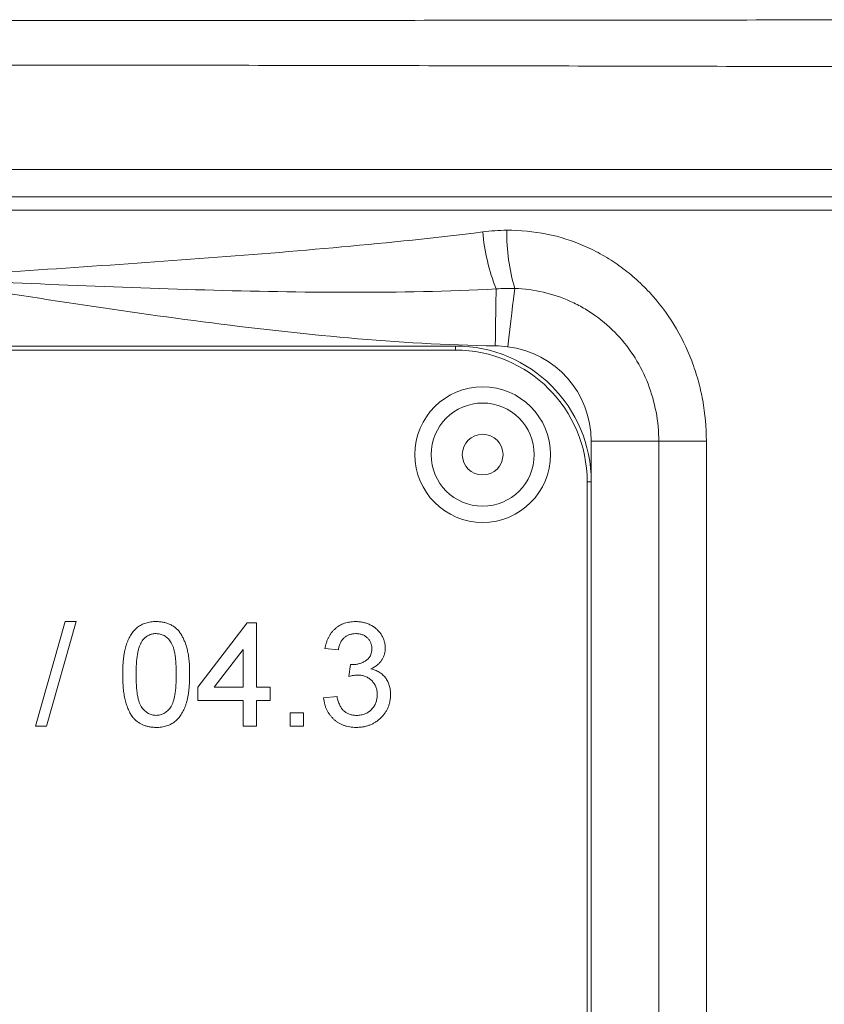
# Model space of a CAD drawing. Header units: millimetres. Extents: x 75 to 915, y -46 to 868.
# Tile 43 of 45: x 827 to 857, y 756 to 792. Entities that reach past the tile are written whole.
import ezdxf

# ---------------------------------------------------------------- set-up
doc = ezdxf.new("R2010")
doc.units = ezdxf.units.MM

msp = doc.modelspace()

# ---------------------------------------------------------------- linework, layer by layer
at = {"color": 7, "linetype": 'Continuous', "lineweight": 15}
for p, q in [((779.086, 786.742), (866.89, 786.742)), ((779.306, 785.742), (866.67, 785.742)), ((866.89, 785.242), (779.086, 785.242)), ((802.988, 780.242), (842.988, 780.242)), ((842.988, 780.242), (842.988, 780.092)), ((842.988, 780.092), (802.988, 780.092)), ((843.988, 778.742), (843.988, 778.742)), ((850.475, 776.742), (847.988, 776.742)), ((852.23, 776.742), (850.475, 776.742)), ((847.838, 735.242), (847.838, 775.242)), ((847.838, 775.242), (847.988, 775.242)), ((847.988, 775.242), (847.988, 735.242)), ((843.988, 773.742), (843.988, 773.742)), ((827.515, 766.242), (828.601, 770.092)), ((829.009, 770.092), (827.923, 766.242)), ((829.009, 770.092), (827.923, 766.242)), ((828.601, 770.092), (829.009, 770.092)), ((829.009, 770.092), (829.009, 770.092)), ((833.488, 767.673), (835.314, 770.043)), ((835.314, 770.043), (835.66, 770.043)), ((835.66, 770.043), (835.66, 767.673)), ((835.66, 770.043), (835.66, 767.673)), ((835.66, 770.043), (835.66, 770.043)), ((831.44, 769.384), (831.44, 769.384)), ((831.952, 769.648), (831.952, 769.648)), ((835.166, 769.06), (834.097, 767.673)), ((835.166, 769.06), (834.097, 767.673)), ((835.166, 767.673), (835.166, 769.06)), ((835.166, 769.06), (835.166, 769.06)), ((838.671, 769.056), (838.177, 769.105)), ((840.398, 769.113), (840.398, 769.113)), ((839.061, 768.068), (839.112, 768.513)), ((839.873, 768.35), (839.873, 768.35)), ((831.217, 768.142), (831.217, 768.142)), ((833.488, 767.18), (833.488, 767.673)), ((834.097, 767.673), (835.166, 767.673)), ((834.097, 767.673), (834.097, 767.673)), ((835.66, 767.673), (836.153, 767.673)), ((835.66, 767.673), (835.66, 767.673)), ((836.153, 767.673), (836.153, 767.18)), ((836.153, 767.673), (836.153, 767.18)), ((836.153, 767.673), (836.153, 767.673)), ((835.166, 767.18), (833.488, 767.18)), ((835.166, 766.242), (835.166, 767.18)), ((836.153, 767.18), (835.66, 767.18)), ((835.66, 767.18), (835.66, 766.242)), ((835.66, 767.18), (835.66, 766.242)), ((835.66, 767.18), (835.66, 767.18)), ((836.153, 767.18), (836.153, 767.18)), ((838.128, 767.279), (838.621, 767.328)), ((840.596, 767.4), (840.596, 767.4)), ((831.958, 766.637), (831.958, 766.637)), ((836.894, 766.736), (837.387, 766.736)), ((836.894, 766.242), (836.894, 766.736)), ((837.387, 766.736), (837.387, 766.242)), ((837.387, 766.736), (837.387, 766.242)), ((837.387, 766.736), (837.387, 766.736)), ((827.923, 766.242), (827.515, 766.242)), ((827.923, 766.242), (827.923, 766.242)), ((835.66, 766.242), (835.166, 766.242)), ((835.66, 766.242), (835.66, 766.242)), ((837.387, 766.242), (836.894, 766.242)), ((837.387, 766.242), (837.387, 766.242))]:
    msp.add_line(p, q, dxfattribs=at)
at = {"color": 8, "linetype": 'Continuous', "lineweight": 15}
for p, q in [((847.988, 775.262), (847.988, 776.742)), ((850.475, 721.998), (850.475, 776.742)), ((852.23, 776.742), (852.23, 722.5))]:
    msp.add_line(p, q, dxfattribs=at)
at = {"color": 7, "linetype": 'Continuous', "lineweight": 15, "flags": 128}
for points in [[(844.483, 782.347), (844.48, 782.162), (844.477, 781.947), (844.474, 781.706), (844.47, 781.443), (844.466, 781.16), (844.462, 780.864), (844.457, 780.558), (844.453, 780.248)], [(845.168, 782.362), (845.146, 782.182), (845.12, 781.968), (845.091, 781.724), (845.058, 781.454), (845.023, 781.164), (844.986, 780.857), (844.948, 780.54), (844.909, 780.217)]]:
    msp.add_lwpolyline(points, dxfattribs=at)
at = {"color": 7, "linetype": 'Continuous', "lineweight": 15}
for radius in [2.5, 1.9, 0.75]:
    msp.add_circle((843.988, 776.242), radius, dxfattribs=at)
for centre, radius, start, end in [((851.81, 785.183), 7.857, 185.3813, 201.16), ((851.942, 784.363), 7.063, 178.8266, 196.4551), ((842.988, 775.242), 5, 0.0016, 90), ((842.988, 775.242), 4.85, 0.0016, 90), ((844.488, 776.742), 3.5, 0.0016, 83.1032), ((843.988, 776.242), 2.5, 90, 270), ((843.988, 776.242), 0.75, 270, 90)]:
    msp.add_arc(centre, radius, start, end, dxfattribs=at)
for points, knots in [([(779.457, 792.265), (779.51, 792.265), (779.563, 792.265), (779.67, 792.265), (779.829, 792.265), (780.202, 792.265), (780.949, 792.264), (782.45, 792.263), (783.749, 792.262), (786.361, 792.26), (788.125, 792.258), (793.472, 792.253), (797.074, 792.249), (804.353, 792.241), (808.028, 792.237), (813.597, 792.233), (815.462, 792.232), (818.275, 792.23), (819.214, 792.23), (821.099, 792.23), (822.044, 792.229), (826.772, 792.229), (830.518, 792.233), (837.939, 792.238), (841.615, 792.241), (847.076, 792.247), (848.888, 792.249), (852.493, 792.252), (854.289, 792.254), (857.854, 792.258), (859.616, 792.26), (862.228, 792.262), (863.093, 792.263), (864.814, 792.264), (865.67, 792.264), (866.519, 792.265)], [0, 0, 0, 0, 0.001953, 0.001953, 0.003906, 0.007813, 0.015625, 0.03125, 0.0625, 0.0625, 0.125, 0.125, 0.25, 0.25, 0.375, 0.375, 0.4375, 0.4375, 0.46875, 0.46875, 0.5, 0.5, 0.625, 0.625, 0.75, 0.75, 0.8125, 0.8125, 0.875, 0.875, 0.9375, 0.9375, 0.96875, 0.96875, 1, 1, 1, 1]), ([(866.89, 790.516), (866.783, 790.52), (866.676, 790.519), (866.461, 790.519), (866.139, 790.52), (865.386, 790.521), (863.872, 790.524), (862.563, 790.526), (859.929, 790.532), (858.152, 790.535), (854.557, 790.543), (852.744, 790.547), (849.107, 790.555), (847.28, 790.559), (841.771, 790.572), (838.064, 790.58), (830.58, 790.592), (826.803, 790.595), (821.083, 790.595), (819.181, 790.594), (815.4, 790.59), (813.519, 790.588), (807.904, 790.579), (804.196, 790.571), (796.855, 790.555), (793.221, 790.547), (787.827, 790.536), (786.049, 790.532), (783.414, 790.527), (782.541, 790.525), (781.24, 790.522), (780.591, 790.521), (779.837, 790.52), (779.515, 790.519), (779.301, 790.519), (779.193, 790.52), (779.086, 790.516)], [0, 0, 0, 0, 0.003906, 0.003906, 0.007813, 0.015625, 0.03125, 0.0625, 0.0625, 0.125, 0.125, 0.1875, 0.1875, 0.25, 0.25, 0.375, 0.375, 0.5, 0.5, 0.5625, 0.5625, 0.625, 0.625, 0.75, 0.75, 0.875, 0.875, 0.9375, 0.9375, 0.96875, 0.96875, 0.984375, 0.992188, 0.996094, 0.996094, 1, 1, 1, 1]), ([(843.988, 784.446), (842.27, 784.227), (840.54, 784.051), (837.061, 783.734), (835.311, 783.594), (831.804, 783.332), (830.046, 783.21), (826.521, 782.972), (824.753, 782.857), (822.988, 782.742)], [0, 0, 0, 0, 0.25, 0.25, 0.5, 0.5, 0.75, 0.75, 1, 1, 1, 1]), ([(844.88, 784.508), (845.376, 784.513), (845.871, 784.465), (846.827, 784.269), (847.292, 784.123), (847.967, 783.827), (848.189, 783.716), (848.615, 783.473), (848.821, 783.342), (849.219, 783.058), (849.411, 782.905), (849.781, 782.58), (849.959, 782.406), (850.467, 781.86), (850.767, 781.463), (851.293, 780.61), (851.512, 780.163), (851.779, 779.464), (851.857, 779.226), (851.992, 778.741), (852.049, 778.494), (852.185, 777.751), (852.23, 777.25), (852.23, 776.742)], [0, 0, 0, 0, 0.125, 0.125, 0.25, 0.25, 0.3125, 0.3125, 0.375, 0.375, 0.4375, 0.4375, 0.5, 0.5, 0.625, 0.625, 0.75, 0.75, 0.8125, 0.8125, 0.875, 0.875, 1, 1, 1, 1]), ([(844.453, 780.248), (842.65, 780.273), (840.852, 780.384), (837.26, 780.698), (835.47, 780.903), (830.107, 781.6), (826.546, 782.172), (822.988, 782.742)], [0, 0, 0, 0, 0.25, 0.25, 0.5, 0.5, 1, 1, 1, 1]), ([(844.483, 782.347), (842.698, 782.253), (840.91, 782.223), (837.33, 782.224), (835.539, 782.258), (830.164, 782.408), (826.576, 782.576), (822.988, 782.742)], [0, 0, 0, 0, 0.25, 0.25, 0.5, 0.5, 1, 1, 1, 1]), ([(850.475, 776.742), (850.475, 777.104), (850.442, 777.462), (850.309, 778.168), (850.21, 778.517), (849.951, 779.182), (849.792, 779.501), (849.409, 780.11), (849.192, 780.393), (848.702, 780.915), (848.434, 781.15), (848.004, 781.459), (847.856, 781.554), (847.549, 781.732), (847.389, 781.814), (846.904, 782.033), (846.57, 782.146), (845.882, 782.305), (845.526, 782.352), (845.168, 782.362)], [0, 0, 0, 0, 0.125, 0.125, 0.25, 0.25, 0.375, 0.375, 0.5, 0.5, 0.625, 0.625, 0.6875, 0.6875, 0.75, 0.75, 0.875, 0.875, 1, 1, 1, 1]), ([(830.724, 768.141), (830.724, 768.196), (830.725, 768.304), (830.731, 768.461), (830.742, 768.611), (830.758, 768.753), (830.776, 768.887), (830.8, 769.013), (830.828, 769.132), (830.86, 769.242), (830.897, 769.345), (830.937, 769.442), (830.983, 769.531), (831.031, 769.616), (831.085, 769.691), (831.143, 769.762), (831.204, 769.825), (831.271, 769.882), (831.342, 769.931), (831.417, 769.974), (831.496, 770.011), (831.58, 770.04), (831.668, 770.063), (831.761, 770.08), (831.858, 770.091), (831.924, 770.092), (831.958, 770.092)], [0, 0, 0, 0, 0.063106, 0.123598, 0.18095, 0.235231, 0.287063, 0.336277, 0.382622, 0.426568, 0.468161, 0.508195, 0.546568, 0.583435, 0.619186, 0.653542, 0.687322, 0.720583, 0.753387, 0.786413, 0.819528, 0.853564, 0.888323, 0.924006, 0.961355, 1, 1, 1, 1]), ([(831.958, 770.092), (832.007, 770.091), (832.104, 770.088), (832.246, 770.064), (832.38, 770.026), (832.505, 769.972), (832.62, 769.903), (832.723, 769.82), (832.811, 769.722), (832.887, 769.611), (832.952, 769.487), (833.011, 769.351), (833.063, 769.202), (833.101, 769.07), (833.128, 768.955), (833.145, 768.86), (833.16, 768.758), (833.17, 768.648), (833.181, 768.532), (833.187, 768.408), (833.191, 768.277), (833.191, 768.187), (833.192, 768.141)], [0, 0, 0, 0, 0.05672, 0.111428, 0.164271, 0.216334, 0.267283, 0.317412, 0.367322, 0.418222, 0.471412, 0.527968, 0.588059, 0.652207, 0.686415, 0.723278, 0.762621, 0.804746, 0.849458, 0.89672, 0.946894, 1, 1, 1, 1]), ([(838.177, 769.105), (838.185, 769.143), (838.2, 769.218), (838.231, 769.326), (838.268, 769.428), (838.313, 769.522), (838.364, 769.61), (838.422, 769.692), (838.487, 769.767), (838.559, 769.835), (838.636, 769.896), (838.718, 769.949), (838.804, 769.992), (838.895, 770.029), (838.991, 770.058), (839.091, 770.077), (839.195, 770.09), (839.267, 770.091), (839.303, 770.092)], [0, 0, 0, 0, 0.071042, 0.139355, 0.204975, 0.268354, 0.330157, 0.390696, 0.450899, 0.510969, 0.570761, 0.629453, 0.688414, 0.747571, 0.808283, 0.870023, 0.933805, 1, 1, 1, 1]), ([(839.303, 770.092), (839.353, 770.09), (839.452, 770.087), (839.597, 770.061), (839.736, 770.021), (839.868, 769.963), (839.989, 769.891), (840.096, 769.807), (840.188, 769.709), (840.264, 769.601), (840.323, 769.485), (840.367, 769.365), (840.393, 769.24), (840.396, 769.156), (840.398, 769.113)], [0, 0, 0, 0, 0.092037, 0.180974, 0.269397, 0.357388, 0.443619, 0.526488, 0.607493, 0.688023, 0.767897, 0.845559, 0.922544, 1, 1, 1, 1]), ([(839.303, 770.092), (839.353, 770.09), (839.452, 770.087), (839.597, 770.061), (839.736, 770.021), (839.868, 769.963), (839.989, 769.891), (840.096, 769.807), (840.188, 769.709), (840.264, 769.601), (840.323, 769.485), (840.367, 769.365), (840.393, 769.24), (840.396, 769.156), (840.398, 769.113)], [0, 0, 0, 0, 0.092037, 0.180974, 0.269397, 0.357388, 0.443619, 0.526488, 0.607493, 0.688023, 0.767897, 0.845559, 0.922544, 1, 1, 1, 1]), ([(831.44, 769.384), (831.422, 769.353), (831.383, 769.289), (831.34, 769.176), (831.301, 769.047), (831.27, 768.9), (831.247, 768.736), (831.229, 768.554), (831.22, 768.354), (831.218, 768.215), (831.217, 768.142)], [0, 0, 0, 0, 0.083889, 0.177155, 0.282516, 0.399994, 0.529487, 0.6728, 0.829535, 1, 1, 1, 1]), ([(831.44, 769.384), (831.422, 769.353), (831.383, 769.289), (831.34, 769.176), (831.301, 769.047), (831.27, 768.9), (831.247, 768.736), (831.229, 768.554), (831.22, 768.354), (831.218, 768.215), (831.217, 768.142)], [0, 0, 0, 0, 0.083889, 0.177155, 0.282516, 0.399994, 0.529487, 0.6728, 0.829535, 1, 1, 1, 1]), ([(831.952, 769.648), (831.927, 769.647), (831.877, 769.646), (831.803, 769.633), (831.733, 769.612), (831.667, 769.583), (831.604, 769.545), (831.545, 769.5), (831.49, 769.446), (831.457, 769.405), (831.44, 769.384)], [0, 0, 0, 0, 0.127683, 0.251774, 0.372806, 0.492736, 0.614015, 0.73716, 0.865588, 1, 1, 1, 1]), ([(832.698, 768.142), (832.698, 768.215), (832.697, 768.354), (832.687, 768.552), (832.671, 768.732), (832.649, 768.893), (832.62, 769.035), (832.585, 769.158), (832.544, 769.262), (832.494, 769.348), (832.439, 769.419), (832.38, 769.48), (832.32, 769.533), (832.253, 769.574), (832.184, 769.608), (832.11, 769.631), (832.032, 769.645), (831.979, 769.647), (831.952, 769.648)], [0, 0, 0, 0, 0.115634, 0.221551, 0.317061, 0.403168, 0.480202, 0.547673, 0.607062, 0.658681, 0.705753, 0.75012, 0.792591, 0.833879, 0.874776, 0.915623, 0.956879, 1, 1, 1, 1]), ([(839.318, 769.648), (839.277, 769.646), (839.197, 769.643), (839.083, 769.614), (838.98, 769.568), (838.903, 769.513), (838.849, 769.461), (838.811, 769.417), (838.778, 769.368), (838.749, 769.314), (838.724, 769.256), (838.701, 769.194), (838.683, 769.126), (838.675, 769.08), (838.671, 769.056)], [0, 0, 0, 0, 0.127797, 0.246795, 0.362284, 0.477652, 0.536237, 0.59559, 0.656344, 0.719085, 0.784349, 0.852876, 0.924551, 1, 1, 1, 1]), ([(839.904, 769.097), (839.904, 769.117), (839.903, 769.155), (839.895, 769.211), (839.882, 769.264), (839.864, 769.315), (839.841, 769.364), (839.813, 769.41), (839.78, 769.453), (839.742, 769.493), (839.699, 769.529), (839.653, 769.561), (839.605, 769.588), (839.553, 769.609), (839.499, 769.628), (839.441, 769.638), (839.381, 769.647), (839.339, 769.648), (839.318, 769.648)], [0, 0, 0, 0, 0.065055, 0.127229, 0.18801, 0.246984, 0.306666, 0.365782, 0.426171, 0.487872, 0.549751, 0.611203, 0.672846, 0.734955, 0.797976, 0.862556, 0.929817, 1, 1, 1, 1]), ([(839.183, 768.507), (839.228, 768.509), (839.317, 768.513), (839.447, 768.54), (839.569, 768.587), (839.665, 768.638), (839.734, 768.689), (839.781, 768.732), (839.818, 768.782), (839.851, 768.835), (839.874, 768.894), (839.892, 768.957), (839.902, 769.026), (839.904, 769.073), (839.904, 769.097)], [0, 0, 0, 0, 0.129144, 0.254767, 0.378248, 0.503463, 0.565012, 0.624901, 0.683662, 0.742754, 0.802503, 0.865204, 0.930696, 1, 1, 1, 1]), ([(840.398, 769.113), (840.396, 769.073), (840.393, 768.995), (840.368, 768.879), (840.325, 768.77), (840.268, 768.666), (840.193, 768.57), (840.101, 768.485), (839.994, 768.41), (839.914, 768.37), (839.873, 768.35)], [0, 0, 0, 0, 0.121951, 0.240787, 0.35855, 0.479066, 0.601519, 0.727551, 0.859932, 1, 1, 1, 1]), ([(840.398, 769.113), (840.396, 769.073), (840.393, 768.995), (840.368, 768.879), (840.325, 768.77), (840.268, 768.666), (840.193, 768.57), (840.101, 768.485), (839.994, 768.41), (839.914, 768.37), (839.873, 768.35)], [0, 0, 0, 0, 0.121951, 0.240787, 0.35855, 0.479066, 0.601519, 0.727551, 0.859932, 1, 1, 1, 1]), ([(839.112, 768.513), (839.125, 768.511), (839.149, 768.509), (839.172, 768.508), (839.183, 768.507)], [0, 0, 0, 0, 0.566041, 1, 1, 1, 1]), ([(839.873, 768.35), (839.901, 768.343), (839.955, 768.329), (840.032, 768.301), (840.106, 768.269), (840.174, 768.23), (840.239, 768.187), (840.298, 768.137), (840.354, 768.083), (840.404, 768.023), (840.449, 767.959), (840.489, 767.891), (840.522, 767.819), (840.549, 767.742), (840.57, 767.662), (840.584, 767.578), (840.594, 767.491), (840.595, 767.431), (840.596, 767.4)], [0, 0, 0, 0, 0.065804, 0.128892, 0.190547, 0.251142, 0.310574, 0.370006, 0.429613, 0.489426, 0.54953, 0.610418, 0.671236, 0.733005, 0.796784, 0.861875, 0.929917, 1, 1, 1, 1]), ([(831.098, 766.564), (831.067, 766.608), (831.004, 766.698), (830.931, 766.853), (830.865, 767.024), (830.813, 767.213), (830.773, 767.42), (830.744, 767.644), (830.727, 767.887), (830.725, 768.054), (830.724, 768.141)], [0, 0, 0, 0, 0.097421, 0.200886, 0.311172, 0.429798, 0.55774, 0.694715, 0.84213, 1, 1, 1, 1]), ([(831.217, 768.142), (831.218, 768.068), (831.219, 767.927), (831.229, 767.724), (831.245, 767.541), (831.268, 767.379), (831.297, 767.236), (831.334, 767.113), (831.376, 767.01), (831.427, 766.926), (831.484, 766.858), (831.542, 766.799), (831.604, 766.749), (831.668, 766.707), (831.736, 766.676), (831.807, 766.653), (831.882, 766.64), (831.932, 766.638), (831.958, 766.637)], [0, 0, 0, 0, 0.118406, 0.226654, 0.324092, 0.411705, 0.489026, 0.556909, 0.616233, 0.667349, 0.713512, 0.757697, 0.799493, 0.839976, 0.879886, 0.919149, 0.959227, 1, 1, 1, 1]), ([(831.217, 768.142), (831.218, 768.068), (831.219, 767.927), (831.229, 767.724), (831.245, 767.541), (831.268, 767.379), (831.297, 767.236), (831.334, 767.113), (831.376, 767.01), (831.427, 766.926), (831.484, 766.858), (831.542, 766.799), (831.604, 766.749), (831.668, 766.707), (831.736, 766.676), (831.807, 766.653), (831.882, 766.64), (831.932, 766.638), (831.958, 766.637)], [0, 0, 0, 0, 0.118406, 0.226654, 0.324092, 0.411705, 0.489026, 0.556909, 0.616233, 0.667349, 0.713512, 0.757697, 0.799493, 0.839976, 0.879886, 0.919149, 0.959227, 1, 1, 1, 1]), ([(831.958, 766.637), (831.983, 766.638), (832.034, 766.64), (832.108, 766.653), (832.179, 766.677), (832.247, 766.708), (832.312, 766.749), (832.373, 766.8), (832.432, 766.858), (832.488, 766.927), (832.54, 767.011), (832.581, 767.115), (832.618, 767.238), (832.648, 767.38), (832.67, 767.542), (832.687, 767.725), (832.697, 767.927), (832.698, 768.068), (832.698, 768.142)], [0, 0, 0, 0, 0.040786, 0.080878, 0.120281, 0.160204, 0.200481, 0.242551, 0.28675, 0.333247, 0.38438, 0.443724, 0.51163, 0.588977, 0.676211, 0.773681, 0.881555, 1, 1, 1, 1]), ([(833.192, 768.141), (833.191, 768.086), (833.19, 767.979), (833.184, 767.823), (833.173, 767.674), (833.159, 767.533), (833.14, 767.399), (833.116, 767.274), (833.088, 767.156), (833.057, 767.045), (833.021, 766.942), (832.98, 766.845), (832.935, 766.755), (832.886, 766.672), (832.832, 766.595), (832.775, 766.525), (832.713, 766.461), (832.647, 766.405), (832.576, 766.354), (832.501, 766.311), (832.421, 766.275), (832.337, 766.244), (832.248, 766.221), (832.156, 766.204), (832.058, 766.194), (831.992, 766.193), (831.958, 766.193)], [0, 0, 0, 0, 0.062873, 0.122835, 0.179654, 0.233956, 0.285547, 0.334519, 0.380623, 0.42453, 0.466442, 0.506515, 0.544793, 0.581846, 0.617462, 0.65208, 0.685893, 0.719187, 0.752193, 0.785251, 0.818667, 0.852836, 0.887628, 0.923636, 0.961022, 1, 1, 1, 1]), ([(839.38, 768.121), (839.357, 768.12), (839.309, 768.119), (839.233, 768.108), (839.149, 768.092), (839.091, 768.076), (839.061, 768.068)], [0, 0, 0, 0, 0.209398, 0.446747, 0.708279, 1, 1, 1, 1]), ([(840.102, 767.404), (840.101, 767.43), (840.101, 767.48), (840.09, 767.553), (840.075, 767.622), (840.052, 767.688), (840.024, 767.751), (839.988, 767.81), (839.947, 767.867), (839.899, 767.919), (839.847, 767.967), (839.79, 768.007), (839.731, 768.043), (839.667, 768.071), (839.6, 768.094), (839.53, 768.11), (839.456, 768.119), (839.406, 768.12), (839.38, 768.121)], [0, 0, 0, 0, 0.067059, 0.131285, 0.193684, 0.254469, 0.31474, 0.375445, 0.435955, 0.498236, 0.560518, 0.621574, 0.681935, 0.742822, 0.804248, 0.867457, 0.932265, 1, 1, 1, 1]), ([(839.325, 766.193), (839.285, 766.194), (839.205, 766.195), (839.089, 766.209), (838.977, 766.233), (838.871, 766.266), (838.77, 766.309), (838.675, 766.361), (838.585, 766.423), (838.5, 766.494), (838.423, 766.572), (838.353, 766.656), (838.295, 766.747), (838.242, 766.842), (838.2, 766.943), (838.166, 767.05), (838.142, 767.162), (838.132, 767.239), (838.128, 767.279)], [0, 0, 0, 0, 0.067786, 0.133395, 0.196946, 0.258897, 0.319798, 0.380228, 0.441023, 0.502893, 0.564824, 0.625203, 0.685633, 0.746063, 0.807361, 0.869312, 0.933798, 1, 1, 1, 1]), ([(838.621, 767.328), (838.628, 767.298), (838.641, 767.241), (838.665, 767.159), (838.691, 767.083), (838.721, 767.013), (838.755, 766.95), (838.791, 766.893), (838.83, 766.843), (838.873, 766.798), (838.919, 766.76), (838.969, 766.727), (839.022, 766.699), (839.079, 766.675), (839.14, 766.659), (839.204, 766.646), (839.272, 766.638), (839.319, 766.637), (839.343, 766.637)], [0, 0, 0, 0, 0.082554, 0.159736, 0.233119, 0.301668, 0.365757, 0.426433, 0.484172, 0.539528, 0.593126, 0.647011, 0.701401, 0.756557, 0.813868, 0.873077, 0.934972, 1, 1, 1, 1]), ([(840.596, 767.4), (840.595, 767.359), (840.593, 767.278), (840.575, 767.158), (840.547, 767.043), (840.507, 766.933), (840.457, 766.828), (840.395, 766.728), (840.321, 766.633), (840.237, 766.543), (840.145, 766.461), (840.046, 766.388), (839.94, 766.328), (839.828, 766.279), (839.711, 766.24), (839.588, 766.212), (839.459, 766.196), (839.37, 766.194), (839.325, 766.193)], [0, 0, 0, 0, 0.063505, 0.124807, 0.184923, 0.24438, 0.30378, 0.363596, 0.42484, 0.487854, 0.551505, 0.613853, 0.675635, 0.737732, 0.800414, 0.864656, 0.930983, 1, 1, 1, 1]), ([(840.596, 767.4), (840.595, 767.359), (840.593, 767.278), (840.575, 767.158), (840.547, 767.043), (840.507, 766.933), (840.457, 766.828), (840.395, 766.728), (840.321, 766.633), (840.237, 766.543), (840.145, 766.461), (840.046, 766.388), (839.94, 766.328), (839.828, 766.279), (839.711, 766.24), (839.588, 766.212), (839.459, 766.196), (839.37, 766.194), (839.325, 766.193)], [0, 0, 0, 0, 0.063505, 0.124807, 0.184923, 0.24438, 0.30378, 0.363596, 0.42484, 0.487854, 0.551505, 0.613853, 0.675635, 0.737732, 0.800414, 0.864656, 0.930983, 1, 1, 1, 1]), ([(839.343, 766.637), (839.371, 766.637), (839.426, 766.638), (839.506, 766.65), (839.582, 766.666), (839.653, 766.69), (839.72, 766.722), (839.783, 766.76), (839.842, 766.805), (839.895, 766.857), (839.944, 766.914), (839.986, 766.974), (840.022, 767.038), (840.052, 767.104), (840.074, 767.175), (840.09, 767.248), (840.1, 767.325), (840.101, 767.378), (840.102, 767.404)], [0, 0, 0, 0, 0.069457, 0.135649, 0.199607, 0.261428, 0.322097, 0.38238, 0.443259, 0.504962, 0.566849, 0.627624, 0.687496, 0.747368, 0.808187, 0.870142, 0.933725, 1, 1, 1, 1]), ([(831.958, 766.193), (831.913, 766.194), (831.826, 766.196), (831.7, 766.213), (831.581, 766.243), (831.468, 766.283), (831.364, 766.336), (831.268, 766.4), (831.177, 766.475), (831.124, 766.534), (831.098, 766.564)], [0, 0, 0, 0, 0.137903, 0.268873, 0.395178, 0.517089, 0.636743, 0.756222, 0.876628, 1, 1, 1, 1])]:
    msp.add_open_spline(points, degree=3, knots=knots, dxfattribs=at)
for points in [[(843.988, 784.446), (844.284, 784.484), (844.582, 784.505), (844.88, 784.508)], [(845.168, 782.362), (844.94, 782.37), (844.711, 782.365), (844.483, 782.347)], [(844.909, 780.217), (844.757, 780.235), (844.605, 780.245), (844.453, 780.248)]]:
    msp.add_open_spline(points, degree=3, dxfattribs=at)

doc.saveas('drawing.dxf')
